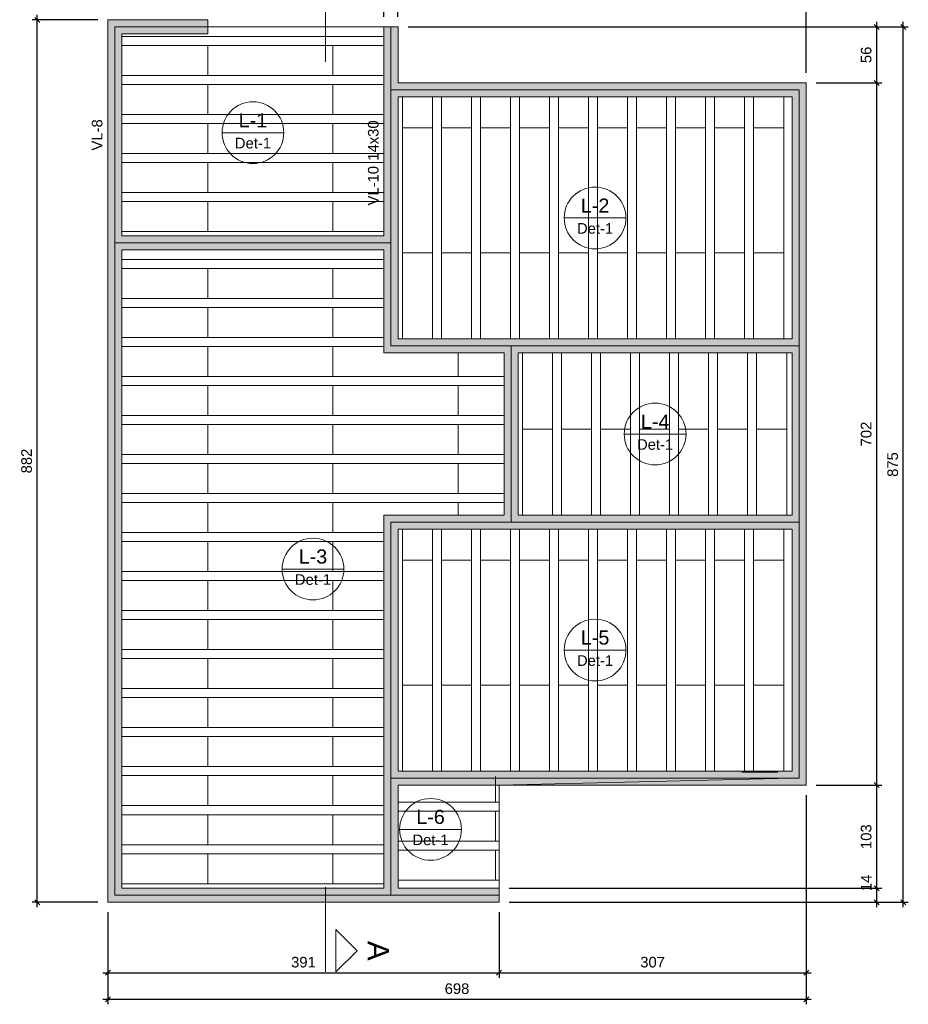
# Model space of a CAD drawing. Header units: millimetres. Extents: x 337 to 624, y -381 to -65.
# Tile 73 of 138: x 550 to 568, y -225 to -205. Entities that reach past the tile are written whole.
import ezdxf

# ---------------------------------------------------------------- set-up
doc = ezdxf.new("R2010")
doc.units = ezdxf.units.MM
doc.header["$MEASUREMENT"] = 0
doc.linetypes.add('DOT', pattern=[6.35, 0, -6.35])
doc.layers.get('0').update_dxf_attribs({"lineweight": 5})
for name, color, linetype, lineweight in [('FO-Cortes', 7, 'Continuous', 5), ('FO-Cotas', 5, 'Continuous', 5), ('FO-Eixos', 5, 'Continuous', 5), ('FO-Hachura viga', 43, 'Continuous', 5), ('FO-Hachuras das lajes', 1, 'Continuous', 20), ('FO-Textos das lajes', 102, 'Continuous', 20), ('FO-Textos das vigas', 7, 'Continuous', 5), ('FO-Vigas', 1, 'Continuous', 20)]:
    doc.layers.add(name, color=color, linetype=linetype, lineweight=lineweight)
doc.styles.add('Arial', font='arial.ttf')
doc.dimstyles.new('UM_50.000000', dxfattribs={"dimtxt": 0.18, "dimasz": 0.1, "dimexe": 0.1, "dimexo": 0.2, "dimgap": 0, "dimtad": 1, "dimtih": 1, "dimtoh": 1, "dimdec": 1, "dimlfac": 50, "dimzin": 0, "dimdsep": 46, "dimtxsty": 'Standard', "dimcen": 0.09, "dimdle": 0.1, "dimadec": 1, "dimazin": 2, "dimtfac": 1, "dimtdec": 4, "dimtofl": 0, "dimtmove": 0, "dimatfit": 3, "dimfxl": 1, "dimtolj": 1, "dimarcsym": 0})

# ---------------------------------------------------------------- blocks, each defined once
blk = doc.blocks.new('_Oblique')
at = {"color": 0, "linetype": 'ByBlock', "lineweight": -2}
blk.add_line((-0.5, -0.5), (0.5, 0.5), dxfattribs=at)
blk = doc.blocks.new('*D204')
at = {"layer": 'Defpoints', "color": 0, "transparency": 16777216}
for p in [(557.536, -203.504), (552.016, -204.916), (557.536, -205.056)]:
    blk.add_point(p, dxfattribs=at)
at = {"layer": 'FO-Cotas', "color": 0, "lineweight": -2, "transparency": 16777216}
for p, q in [((551.916, -203.504), (557.636, -203.504)), ((552.016, -204.716), (552.016, -203.404)), ((557.536, -204.856), (557.536, -203.404))]:
    blk.add_line(p, q, dxfattribs=at)
at = {"layer": 'FO-Cotas', "color": 0, "lineweight": -2, "transparency": 16777216, "xscale": 0.1, "yscale": 0.1, "zscale": 0.1, "rotation": 180}
blk.add_blockref('_Oblique', (552.016, -203.504), dxfattribs=at)
at = {"layer": 'FO-Cotas', "color": 0, "lineweight": -2, "transparency": 16777216, "xscale": 0.1, "yscale": 0.1, "zscale": 0.1}
blk.add_blockref('_Oblique', (557.536, -203.504), dxfattribs=at)
at = {"layer": 'FO-Cotas', "color": 7, "transparency": 16777216, "insert": (554.776, -203.292), "char_height": 0.2118, "attachment_point": 5, "rotation": 0.0057, "style": 'Arial'}
blk.add_mtext('\\A1;276', dxfattribs=at)
blk = doc.blocks.new('*D205')
at = {"layer": 'Defpoints', "color": 0, "transparency": 16777216}
for p in [(557.816, -203.504), (557.536, -205.056), (557.816, -205.056)]:
    blk.add_point(p, dxfattribs=at)
at = {"layer": 'FO-Cotas', "color": 0, "lineweight": -2, "transparency": 16777216}
for p, q in [((557.436, -203.504), (557.916, -203.504)), ((557.536, -204.856), (557.536, -203.404)), ((557.816, -204.856), (557.816, -203.404))]:
    blk.add_line(p, q, dxfattribs=at)
at = {"layer": 'FO-Cotas', "color": 0, "lineweight": -2, "transparency": 16777216, "xscale": 0.1, "yscale": 0.1, "zscale": 0.1, "rotation": 180}
blk.add_blockref('_Oblique', (557.536, -203.504), dxfattribs=at)
at = {"layer": 'FO-Cotas', "color": 0, "lineweight": -2, "transparency": 16777216, "xscale": 0.1, "yscale": 0.1, "zscale": 0.1}
blk.add_blockref('_Oblique', (557.816, -203.504), dxfattribs=at)
at = {"layer": 'FO-Cotas', "color": 7, "transparency": 16777216, "insert": (557.922, -203.292), "char_height": 0.2118, "attachment_point": 5, "rotation": 0.0057, "style": 'Arial'}
blk.add_mtext('\\A1;14', dxfattribs=at)
blk = doc.blocks.new('*D206')
at = {"layer": 'Defpoints', "color": 0, "transparency": 16777216}
for p in [(565.976, -203.504), (557.816, -205.056), (565.976, -206.176)]:
    blk.add_point(p, dxfattribs=at)
at = {"layer": 'FO-Cotas', "color": 0, "lineweight": -2, "transparency": 16777216}
for p, q in [((557.716, -203.504), (566.076, -203.504)), ((557.816, -204.856), (557.816, -203.404)), ((565.976, -205.976), (565.976, -203.404))]:
    blk.add_line(p, q, dxfattribs=at)
at = {"layer": 'FO-Cotas', "color": 0, "lineweight": -2, "transparency": 16777216, "xscale": 0.1, "yscale": 0.1, "zscale": 0.1, "rotation": 180}
blk.add_blockref('_Oblique', (557.816, -203.504), dxfattribs=at)
at = {"layer": 'FO-Cotas', "color": 0, "lineweight": -2, "transparency": 16777216, "xscale": 0.1, "yscale": 0.1, "zscale": 0.1}
blk.add_blockref('_Oblique', (565.976, -203.504), dxfattribs=at)
at = {"layer": 'FO-Cotas', "color": 7, "transparency": 16777216, "insert": (561.896, -203.292), "char_height": 0.2118, "attachment_point": 5, "rotation": 0.0057, "style": 'Arial'}
blk.add_mtext('\\A1;408', dxfattribs=at)
blk = doc.blocks.new('*D207')
at = {"layer": 'Defpoints', "color": 0, "transparency": 16777216}
for p in [(565.976, -202.975), (552.016, -204.916), (565.976, -206.176)]:
    blk.add_point(p, dxfattribs=at)
at = {"layer": 'FO-Cotas', "color": 0, "lineweight": -2, "transparency": 16777216}
for p, q in [((552.016, -204.716), (552.016, -202.875)), ((565.976, -205.976), (565.976, -202.875)), ((551.916, -202.975), (566.076, -202.975))]:
    blk.add_line(p, q, dxfattribs=at)
at = {"layer": 'FO-Cotas', "color": 0, "lineweight": -2, "transparency": 16777216, "xscale": 0.1, "yscale": 0.1, "zscale": 0.1, "rotation": 180}
blk.add_blockref('_Oblique', (552.016, -202.975), dxfattribs=at)
at = {"layer": 'FO-Cotas', "color": 0, "lineweight": -2, "transparency": 16777216, "xscale": 0.1, "yscale": 0.1, "zscale": 0.1}
blk.add_blockref('_Oblique', (565.976, -202.975), dxfattribs=at)
at = {"layer": 'FO-Cotas', "color": 7, "transparency": 16777216, "insert": (558.996, -202.763), "char_height": 0.2118, "attachment_point": 5, "rotation": 0.0057, "style": 'Arial'}
blk.add_mtext('\\A1;698', dxfattribs=at)
blk = doc.blocks.new('*D208')
at = {"layer": 'Defpoints', "color": 0, "transparency": 16777216}
for p in [(552.016, -222.556), (559.836, -222.556), (559.836, -223.968)]:
    blk.add_point(p, dxfattribs=at)
at = {"layer": 'FO-Cotas', "color": 0, "lineweight": -2, "transparency": 16777216}
for p, q in [((552.016, -222.756), (552.016, -224.068)), ((559.836, -222.756), (559.836, -224.068)), ((551.916, -223.968), (559.936, -223.968))]:
    blk.add_line(p, q, dxfattribs=at)
at = {"layer": 'FO-Cotas', "color": 0, "lineweight": -2, "transparency": 16777216, "xscale": 0.1, "yscale": 0.1, "zscale": 0.1, "rotation": 180}
blk.add_blockref('_Oblique', (552.016, -223.968), dxfattribs=at)
at = {"layer": 'FO-Cotas', "color": 0, "lineweight": -2, "transparency": 16777216, "xscale": 0.1, "yscale": 0.1, "zscale": 0.1}
blk.add_blockref('_Oblique', (559.836, -223.968), dxfattribs=at)
at = {"layer": 'FO-Cotas', "color": 7, "transparency": 16777216, "insert": (555.926, -223.756), "char_height": 0.2118, "attachment_point": 5, "rotation": 0.0057, "style": 'Arial'}
blk.add_mtext('\\A1;391', dxfattribs=at)
blk = doc.blocks.new('*D209')
at = {"layer": 'Defpoints', "color": 0, "transparency": 16777216}
for p in [(565.976, -220.216), (559.836, -222.556), (565.976, -223.968)]:
    blk.add_point(p, dxfattribs=at)
at = {"layer": 'FO-Cotas', "color": 0, "lineweight": -2, "transparency": 16777216}
for p, q in [((565.976, -220.416), (565.976, -224.068)), ((559.836, -222.756), (559.836, -224.068)), ((559.736, -223.968), (566.076, -223.968))]:
    blk.add_line(p, q, dxfattribs=at)
at = {"layer": 'FO-Cotas', "color": 0, "lineweight": -2, "transparency": 16777216, "xscale": 0.1, "yscale": 0.1, "zscale": 0.1, "rotation": 180}
blk.add_blockref('_Oblique', (559.836, -223.968), dxfattribs=at)
at = {"layer": 'FO-Cotas', "color": 0, "lineweight": -2, "transparency": 16777216, "xscale": 0.1, "yscale": 0.1, "zscale": 0.1}
blk.add_blockref('_Oblique', (565.976, -223.968), dxfattribs=at)
at = {"layer": 'FO-Cotas', "color": 7, "transparency": 16777216, "insert": (562.906, -223.756), "char_height": 0.2118, "attachment_point": 5, "rotation": 0.0057, "style": 'Arial'}
blk.add_mtext('\\A1;307', dxfattribs=at)
blk = doc.blocks.new('*D210')
at = {"layer": 'Defpoints', "color": 0, "transparency": 16777216}
for p in [(565.976, -220.216), (552.016, -222.556), (565.976, -224.498)]:
    blk.add_point(p, dxfattribs=at)
at = {"layer": 'FO-Cotas', "color": 0, "lineweight": -2, "transparency": 16777216}
for p, q in [((565.976, -220.416), (565.976, -224.598)), ((552.016, -222.756), (552.016, -224.598)), ((551.916, -224.498), (566.076, -224.498))]:
    blk.add_line(p, q, dxfattribs=at)
at = {"layer": 'FO-Cotas', "color": 0, "lineweight": -2, "transparency": 16777216, "xscale": 0.1, "yscale": 0.1, "zscale": 0.1, "rotation": 180}
blk.add_blockref('_Oblique', (552.016, -224.498), dxfattribs=at)
at = {"layer": 'FO-Cotas', "color": 0, "lineweight": -2, "transparency": 16777216, "xscale": 0.1, "yscale": 0.1, "zscale": 0.1}
blk.add_blockref('_Oblique', (565.976, -224.498), dxfattribs=at)
at = {"layer": 'FO-Cotas', "color": 7, "transparency": 16777216, "insert": (558.996, -224.286), "char_height": 0.2118, "attachment_point": 5, "rotation": 0.0057, "style": 'Arial'}
blk.add_mtext('\\A1;698', dxfattribs=at)
blk = doc.blocks.new('*D211')
at = {"layer": 'Defpoints', "color": 0, "transparency": 16777216}
for p in [(550.604, -204.916), (552.016, -204.916), (552.016, -222.556)]:
    blk.add_point(p, dxfattribs=at)
at = {"layer": 'FO-Cotas', "color": 0, "lineweight": -2, "transparency": 16777216}
for p, q in [((551.816, -204.916), (550.504, -204.916)), ((550.604, -222.656), (550.604, -204.816)), ((551.816, -222.556), (550.504, -222.556))]:
    blk.add_line(p, q, dxfattribs=at)
at = {"layer": 'FO-Cotas', "color": 0, "lineweight": -2, "transparency": 16777216, "xscale": 0.1, "yscale": 0.1, "zscale": 0.1}
for p, rotation in [((550.604, -204.916), 90), ((550.604, -222.556), 270)]:
    blk.add_blockref('_Oblique', p, dxfattribs=dict(at, rotation=rotation))
at = {"layer": 'FO-Cotas', "color": 7, "transparency": 16777216, "insert": (550.392, -213.736), "char_height": 0.2118, "attachment_point": 5, "rotation": 90, "style": 'Arial'}
blk.add_mtext('\\A1;882', dxfattribs=at)
blk = doc.blocks.new('*D212')
at = {"layer": 'Defpoints', "color": 0, "transparency": 16777216}
for p in [(559.836, -222.276), (567.388, -222.276), (559.836, -222.556)]:
    blk.add_point(p, dxfattribs=at)
at = {"layer": 'FO-Cotas', "color": 0, "lineweight": -2, "transparency": 16777216}
for p, q in [((567.388, -222.656), (567.388, -222.176)), ((560.036, -222.276), (567.488, -222.276)), ((560.036, -222.556), (567.488, -222.556))]:
    blk.add_line(p, q, dxfattribs=at)
at = {"layer": 'FO-Cotas', "color": 0, "lineweight": -2, "transparency": 16777216, "xscale": 0.1, "yscale": 0.1, "zscale": 0.1}
for p, rotation in [((567.388, -222.276), 90), ((567.388, -222.556), 270)]:
    blk.add_blockref('_Oblique', p, dxfattribs=dict(at, rotation=rotation))
at = {"layer": 'FO-Cotas', "color": 7, "transparency": 16777216, "insert": (567.176, -222.17), "char_height": 0.2118, "attachment_point": 5, "rotation": 90, "style": 'Arial'}
blk.add_mtext('\\A1;14', dxfattribs=at)
blk = doc.blocks.new('*D213')
at = {"layer": 'Defpoints', "color": 0, "transparency": 16777216}
for p in [(565.976, -220.216), (567.388, -220.216), (559.836, -222.276)]:
    blk.add_point(p, dxfattribs=at)
at = {"layer": 'FO-Cotas', "color": 0, "lineweight": -2, "transparency": 16777216}
for p, q in [((566.176, -220.216), (567.488, -220.216)), ((567.388, -222.376), (567.388, -220.116)), ((560.036, -222.276), (567.488, -222.276))]:
    blk.add_line(p, q, dxfattribs=at)
at = {"layer": 'FO-Cotas', "color": 0, "lineweight": -2, "transparency": 16777216, "xscale": 0.1, "yscale": 0.1, "zscale": 0.1}
for p, rotation in [((567.388, -220.216), 90), ((567.388, -222.276), 270)]:
    blk.add_blockref('_Oblique', p, dxfattribs=dict(at, rotation=rotation))
at = {"layer": 'FO-Cotas', "color": 7, "transparency": 16777216, "insert": (567.176, -221.246), "char_height": 0.2118, "attachment_point": 5, "rotation": 90, "style": 'Arial'}
blk.add_mtext('\\A1;103', dxfattribs=at)
blk = doc.blocks.new('*D214')
at = {"layer": 'Defpoints', "color": 0, "transparency": 16777216}
for p in [(565.976, -206.176), (567.388, -206.176), (565.976, -220.216)]:
    blk.add_point(p, dxfattribs=at)
at = {"layer": 'FO-Cotas', "color": 0, "lineweight": -2, "transparency": 16777216}
for p, q in [((567.388, -220.316), (567.388, -206.076)), ((566.176, -206.176), (567.488, -206.176)), ((566.176, -220.216), (567.488, -220.216))]:
    blk.add_line(p, q, dxfattribs=at)
at = {"layer": 'FO-Cotas', "color": 0, "lineweight": -2, "transparency": 16777216, "xscale": 0.1, "yscale": 0.1, "zscale": 0.1}
for p, rotation in [((567.388, -206.176), 90), ((567.388, -220.216), 270)]:
    blk.add_blockref('_Oblique', p, dxfattribs=dict(at, rotation=rotation))
at = {"layer": 'FO-Cotas', "color": 7, "transparency": 16777216, "insert": (567.176, -213.196), "char_height": 0.2118, "attachment_point": 5, "rotation": 90, "style": 'Arial'}
blk.add_mtext('\\A1;702', dxfattribs=at)
blk = doc.blocks.new('*D215')
at = {"layer": 'Defpoints', "color": 0, "transparency": 16777216}
for p in [(557.816, -205.056), (567.388, -205.056), (565.976, -206.176)]:
    blk.add_point(p, dxfattribs=at)
at = {"layer": 'FO-Cotas', "color": 0, "lineweight": -2, "transparency": 16777216}
for p, q in [((558.016, -205.056), (567.488, -205.056)), ((567.388, -206.276), (567.388, -204.956)), ((566.176, -206.176), (567.488, -206.176))]:
    blk.add_line(p, q, dxfattribs=at)
at = {"layer": 'FO-Cotas', "color": 0, "lineweight": -2, "transparency": 16777216, "xscale": 0.1, "yscale": 0.1, "zscale": 0.1}
for p, rotation in [((567.388, -205.056), 90), ((567.388, -206.176), 270)]:
    blk.add_blockref('_Oblique', p, dxfattribs=dict(at, rotation=rotation))
at = {"layer": 'FO-Cotas', "color": 7, "transparency": 16777216, "insert": (567.176, -205.616), "char_height": 0.2118, "attachment_point": 5, "rotation": 90, "style": 'Arial'}
blk.add_mtext('\\A1;56', dxfattribs=at)
blk = doc.blocks.new('*D216')
at = {"layer": 'Defpoints', "color": 0, "transparency": 16777216}
for p in [(557.816, -205.056), (567.918, -205.056), (559.836, -222.556)]:
    blk.add_point(p, dxfattribs=at)
at = {"layer": 'FO-Cotas', "color": 0, "lineweight": -2, "transparency": 16777216}
for p, q in [((558.016, -205.056), (568.018, -205.056)), ((567.918, -222.656), (567.918, -204.956)), ((560.036, -222.556), (568.018, -222.556))]:
    blk.add_line(p, q, dxfattribs=at)
at = {"layer": 'FO-Cotas', "color": 0, "lineweight": -2, "transparency": 16777216, "xscale": 0.1, "yscale": 0.1, "zscale": 0.1}
for p, rotation in [((567.918, -205.056), 90), ((567.918, -222.556), 270)]:
    blk.add_blockref('_Oblique', p, dxfattribs=dict(at, rotation=rotation))
at = {"layer": 'FO-Cotas', "color": 7, "transparency": 16777216, "insert": (567.706, -213.806), "char_height": 0.2118, "attachment_point": 5, "rotation": 90, "style": 'Arial'}
blk.add_mtext('\\A1;875', dxfattribs=at)

msp = doc.modelspace()

# ---------------------------------------------------------------- hatches: boundary and pattern name
at = {"layer": 'FO-Hachura viga', "linetype": 'Continuous'}
for points in [[(552.2961, -209.2359), (552.2961, -209.2359), (552.2961, -205.1961), (552.0161, -204.9161), (552.0161, -209.3759), (552.1561, -209.3759), (552.2961, -209.2359)], [(554.0161, -204.9161), (554.0161, -204.9161), (552.0161, -204.9161), (552.2961, -205.1961), (554.0161, -205.1961), (554.0161, -204.9161)], [(557.8161, -206.1759), (557.8161, -206.1759), (557.8161, -205.0561), (557.5361, -205.0561), (557.5361, -206.3159), (557.6761, -206.3159), (557.8161, -206.1759)], [(565.9761, -206.1761), (565.9761, -206.1761), (557.8161, -206.1761), (557.6761, -206.3161), (557.8161, -206.4559), (565.6961, -206.4559), (565.9761, -206.1761)], [(565.9761, -206.1759), (565.9761, -206.1759), (565.6961, -206.4559), (565.6961, -211.2959), (565.8361, -211.4359), (565.9761, -211.4359), (565.9761, -206.1759)], [(557.8161, -206.4561), (557.8161, -206.4561), (557.6761, -206.3161), (557.5361, -206.3161), (557.5361, -209.2359), (557.6761, -209.3759), (557.8161, -209.3759), (557.8161, -206.4561)], [(557.6761, -209.3761), (557.6761, -209.3761), (557.5361, -209.2361), (552.2961, -209.2361), (552.1561, -209.3761), (552.2961, -209.5159), (557.5361, -209.5159), (557.6761, -209.3761)], [(552.2961, -209.5159), (552.2961, -209.5159), (552.1561, -209.3759), (552.0161, -209.3759), (552.0161, -214.8359), (552.2961, -214.8359), (552.2961, -209.5159)], [(557.8161, -211.2957), (557.8161, -211.2957), (557.8161, -209.3761), (557.6761, -209.3761), (557.5361, -209.5161), (557.5361, -211.5759), (557.8161, -211.2957)], [(560.0761, -211.4361), (560.0761, -211.4361), (560.0761, -211.2959), (557.8161, -211.2959), (557.5361, -211.5759), (559.9361, -211.5759), (560.0761, -211.4361)], [(565.8361, -211.4361), (565.8361, -211.4361), (565.6961, -211.2961), (560.0763, -211.2961), (560.0763, -211.4361), (560.2163, -211.5759), (565.6961, -211.5759), (565.8361, -211.4361)], [(560.2161, -214.8159), (560.2161, -214.8159), (560.2161, -211.5761), (560.0761, -211.4359), (559.9363, -211.5761), (559.9363, -214.8159), (560.0761, -214.9559), (560.2161, -214.8159)], [(565.9761, -211.4359), (565.9761, -211.4359), (565.8361, -211.4359), (565.6961, -211.5761), (565.6961, -214.8159), (565.8361, -214.9559), (565.9761, -214.9559), (565.9761, -211.4359)], [(552.2959, -222.2761), (552.2959, -222.2761), (552.2959, -214.8359), (552.0161, -214.8359), (552.0161, -222.5561), (552.2959, -222.2761)], [(557.8161, -219.9361), (557.8161, -219.9361), (557.8161, -215.0959), (557.5361, -214.8159), (557.5361, -220.0761), (557.6761, -220.0761), (557.8161, -219.9361)], [(560.0761, -214.9561), (560.0761, -214.9561), (559.9361, -214.8161), (557.5361, -214.8161), (557.8163, -215.0959), (560.0761, -215.0959), (560.0761, -214.9561)], [(565.8361, -214.9561), (565.8361, -214.9561), (565.6961, -214.8161), (560.2163, -214.8161), (560.0763, -214.9561), (560.0763, -215.0959), (565.6961, -215.0959), (565.8361, -214.9561)], [(565.9761, -214.9559), (565.9761, -214.9559), (565.8361, -214.9559), (565.6961, -215.0959), (565.6961, -219.9361), (565.9761, -220.2161), (565.9761, -214.9559)], [(557.8161, -222.2761), (557.8161, -222.2761), (557.8161, -220.2161), (557.6761, -220.0761), (557.5361, -220.0761), (557.5361, -222.2761), (557.6761, -222.4161), (557.8161, -222.2761)], [(565.6961, -219.9361), (565.6961, -219.9361), (557.8163, -219.9361), (557.6761, -220.0761), (557.8161, -220.2161), (565.9761, -220.2161), (565.6961, -219.9361)], [(557.6761, -222.4161), (557.6761, -222.4161), (557.5361, -222.2761), (552.2961, -222.2761), (552.0161, -222.5561), (557.6761, -222.5561), (557.6761, -222.4161)], [(559.8361, -222.2761), (559.8361, -222.2761), (557.8161, -222.2761), (557.6761, -222.4161), (557.6761, -222.5561), (559.8361, -222.5561), (559.8361, -222.2761)]]:
    msp.add_hatch(color=256, dxfattribs=at).paths.add_polyline_path(points)

# ---------------------------------------------------------------- linework, layer by layer
at = {"layer": 'FO-Cortes', "ltscale": 0.2}
for p, q in [((556.3642, -204.0612), (556.3642, -205.7556)), ((556.3642, -222.2563), (556.3642, -223.9507))]:
    msp.add_line(p, q, dxfattribs=at)
at = {"layer": 'FO-Cortes', "linetype": 'Continuous'}
msp.add_lwpolyline([(556.576, -223.9507), (556.576, -223.1035), (556.9996, -223.5271), (556.576, -223.9507)], close=True, dxfattribs=at)
at = {"layer": 'FO-Eixos'}
for p, q in [((552.1561, -209.3759), (552.1561, -205.0561)), ((552.1561, -205.0561), (554.0161, -205.0561)), ((557.6761, -206.3159), (557.6761, -205.0561)), ((557.6761, -206.3159), (565.8361, -206.3159)), ((557.6761, -209.3759), (557.6761, -206.3159)), ((565.8361, -211.4359), (565.8361, -206.3159)), ((552.1561, -214.8359), (552.1561, -209.3759)), ((552.1561, -209.3759), (557.6761, -209.3759)), ((557.6761, -211.4359), (557.6761, -209.3759)), ((557.6761, -211.4359), (560.0763, -211.4359)), ((560.0763, -211.4359), (565.8361, -211.4359)), ((560.0763, -214.9559), (560.0763, -211.4359)), ((565.8361, -214.9559), (565.8361, -211.4359)), ((552.1561, -222.4161), (552.1561, -214.8359)), ((557.6761, -220.0761), (557.6761, -214.9559)), ((557.6761, -214.9559), (560.0763, -214.9559)), ((560.0763, -214.9559), (565.8361, -214.9559)), ((565.8361, -220.0761), (565.8361, -214.9559)), ((557.6761, -220.0761), (565.8361, -220.0761)), ((557.6761, -222.4161), (557.6761, -220.0761)), ((552.1561, -222.4161), (557.6761, -222.4161)), ((557.6761, -222.4161), (559.8363, -222.4161))]:
    msp.add_line(p, q, dxfattribs=at)
for points in [[(552.2961, -206.0261), (554.0161, -206.0261), (554.0161, -205.4261), (552.2961, -205.4261)], [(557.5361, -205.4261), (556.5161, -205.4261), (556.5161, -206.0261), (557.5361, -206.0261)], [(552.2961, -206.8061), (554.0161, -206.8061), (554.0161, -206.2061), (552.2961, -206.2061)], [(557.5361, -206.2061), (556.5161, -206.2061), (556.5161, -206.8061), (557.5361, -206.8061)], [(557.9061, -206.4561), (557.9061, -207.0761), (558.5061, -207.0761), (558.5061, -206.4561)], [(558.6861, -206.4561), (558.6861, -207.0761), (559.2861, -207.0761), (559.2861, -206.4561)], [(559.4661, -206.4561), (559.4661, -207.0761), (560.0661, -207.0761), (560.0661, -206.4561)], [(560.2461, -206.4561), (560.2461, -207.0761), (560.8461, -207.0761), (560.8461, -206.4561)], [(561.0261, -206.4561), (561.0261, -207.0761), (561.6261, -207.0761), (561.6261, -206.4561)], [(561.8061, -206.4561), (561.8061, -207.0761), (562.4061, -207.0761), (562.4061, -206.4561)], [(562.5861, -206.4561), (562.5861, -207.0761), (563.1861, -207.0761), (563.1861, -206.4561)], [(563.3661, -206.4561), (563.3661, -207.0761), (563.9661, -207.0761), (563.9661, -206.4561)], [(564.1461, -206.4561), (564.1461, -207.0761), (564.7461, -207.0761), (564.7461, -206.4561)], [(564.9261, -206.4561), (564.9261, -207.0761), (565.5261, -207.0761), (565.5261, -206.4561)], [(552.2961, -207.5861), (554.0161, -207.5861), (554.0161, -206.9861), (552.2961, -206.9861)], [(557.5361, -206.9861), (556.5161, -206.9861), (556.5161, -207.5861), (557.5361, -207.5861)], [(552.2961, -208.3661), (554.0161, -208.3661), (554.0161, -207.7661), (552.2961, -207.7661)], [(557.5361, -207.7661), (556.5161, -207.7661), (556.5161, -208.3661), (557.5361, -208.3661)], [(552.2961, -209.1461), (554.0161, -209.1461), (554.0161, -208.5461), (552.2961, -208.5461)], [(557.5361, -208.5461), (556.5161, -208.5461), (556.5161, -209.1461), (557.5361, -209.1461)], [(558.5061, -211.2961), (558.5061, -209.5761), (557.9061, -209.5761), (557.9061, -211.2961)], [(559.2861, -211.2961), (559.2861, -209.5761), (558.6861, -209.5761), (558.6861, -211.2961)], [(560.0661, -211.2961), (560.0661, -209.5761), (559.4661, -209.5761), (559.4661, -211.2961)], [(560.8461, -211.2961), (560.8461, -209.5761), (560.2461, -209.5761), (560.2461, -211.2961)], [(561.6261, -211.2961), (561.6261, -209.5761), (561.0261, -209.5761), (561.0261, -211.2961)], [(562.4061, -211.2961), (562.4061, -209.5761), (561.8061, -209.5761), (561.8061, -211.2961)], [(563.1861, -211.2961), (563.1861, -209.5761), (562.5861, -209.5761), (562.5861, -211.2961)], [(563.9661, -211.2961), (563.9661, -209.5761), (563.3661, -209.5761), (563.3661, -211.2961)], [(564.7461, -211.2961), (564.7461, -209.5761), (564.1461, -209.5761), (564.1461, -211.2961)], [(565.5261, -211.2961), (565.5261, -209.5761), (564.9261, -209.5761), (564.9261, -211.2961)], [(552.2961, -210.4861), (554.0161, -210.4861), (554.0161, -209.8861), (552.2961, -209.8861)], [(557.5361, -209.8861), (556.5161, -209.8861), (556.5161, -210.4861), (557.5361, -210.4861)], [(552.2961, -211.2661), (554.0161, -211.2661), (554.0161, -210.6661), (552.2961, -210.6661)], [(557.5361, -210.6661), (556.5161, -210.6661), (556.5161, -211.2661), (557.5361, -211.2661)], [(552.2961, -212.0461), (554.0161, -212.0461), (554.0161, -211.4461), (552.2961, -211.4461)], [(557.5361, -211.4461), (556.5161, -211.4461), (556.5161, -212.0461), (559.0161, -212.0461), (559.0161, -211.5761)], [(559.0161, -211.5761), (559.0161, -212.0461), (559.9361, -212.0461)], [(560.3061, -211.5761), (560.3061, -213.0961), (560.9061, -213.0961), (560.9061, -211.5761)], [(561.0861, -211.5761), (561.0861, -213.0961), (561.6861, -213.0961), (561.6861, -211.5761)], [(561.8661, -211.5761), (561.8661, -213.0961), (562.4661, -213.0961), (562.4661, -211.5761)], [(562.6461, -211.5761), (562.6461, -213.0961), (563.2461, -213.0961), (563.2461, -211.5761)], [(563.4261, -211.5761), (563.4261, -213.0961), (564.0261, -213.0961), (564.0261, -211.5761)], [(564.2061, -211.5761), (564.2061, -213.0961), (564.8061, -213.0961), (564.8061, -211.5761)], [(564.9861, -211.5761), (564.9861, -213.0961), (565.5861, -213.0961), (565.5861, -211.5761)], [(552.2961, -212.8261), (554.0161, -212.8261), (554.0161, -212.2261), (552.2961, -212.2261)], [(559.9361, -212.2261), (559.0161, -212.2261), (559.0161, -212.8261), (559.9361, -212.8261)], [(552.2961, -213.6061), (554.0161, -213.6061), (554.0161, -213.0061), (552.2961, -213.0061)], [(559.9361, -213.0061), (559.0161, -213.0061), (559.0161, -213.6061), (559.9361, -213.6061)], [(560.9061, -214.8161), (560.9061, -213.0961), (560.3061, -213.0961), (560.3061, -214.8161)], [(561.6861, -214.8161), (561.6861, -213.0961), (561.0861, -213.0961), (561.0861, -214.8161)], [(562.4661, -214.8161), (562.4661, -213.0961), (561.8661, -213.0961), (561.8661, -214.8161)], [(563.2461, -214.8161), (563.2461, -213.0961), (562.6461, -213.0961), (562.6461, -214.8161)], [(564.0261, -214.8161), (564.0261, -213.0961), (563.4261, -213.0961), (563.4261, -214.8161)], [(564.8061, -214.8161), (564.8061, -213.0961), (564.2061, -213.0961), (564.2061, -214.8161)], [(565.5861, -214.8161), (565.5861, -213.0961), (564.9861, -213.0961), (564.9861, -214.8161)], [(552.2961, -214.3861), (554.0161, -214.3861), (554.0161, -213.7861), (552.2961, -213.7861)], [(559.9361, -213.7861), (559.0161, -213.7861), (559.0161, -214.3861), (559.9361, -214.3861)], [(552.2961, -215.1661), (554.0161, -215.1661), (554.0161, -214.5661), (552.2961, -214.5661)], [(559.0161, -214.8161), (559.0161, -214.5661), (556.5161, -214.5661), (556.5161, -215.1661), (557.5361, -215.1661)], [(557.9061, -215.0961), (557.9061, -215.7161), (558.5061, -215.7161), (558.5061, -215.0961)], [(558.6861, -215.0961), (558.6861, -215.7161), (559.2861, -215.7161), (559.2861, -215.0961)], [(559.4661, -215.0961), (559.4661, -215.7161), (560.0661, -215.7161), (560.0661, -215.0961)], [(560.2461, -215.0961), (560.2461, -215.7161), (560.8461, -215.7161), (560.8461, -215.0961)], [(561.0261, -215.0961), (561.0261, -215.7161), (561.6261, -215.7161), (561.6261, -215.0961)], [(561.8061, -215.0961), (561.8061, -215.7161), (562.4061, -215.7161), (562.4061, -215.0961)], [(562.5861, -215.0961), (562.5861, -215.7161), (563.1861, -215.7161), (563.1861, -215.0961)], [(563.3661, -215.0961), (563.3661, -215.7161), (563.9661, -215.7161), (563.9661, -215.0961)], [(564.1461, -215.0961), (564.1461, -215.7161), (564.7461, -215.7161), (564.7461, -215.0961)], [(564.9261, -215.0961), (564.9261, -215.7161), (565.5261, -215.7161), (565.5261, -215.0961)], [(552.2961, -215.9461), (554.0161, -215.9461), (554.0161, -215.3461), (552.2961, -215.3461)], [(557.5361, -215.3461), (556.5161, -215.3461), (556.5161, -215.9461), (557.5361, -215.9461)], [(552.2961, -216.7261), (554.0161, -216.7261), (554.0161, -216.1261), (552.2961, -216.1261)], [(557.5361, -216.1261), (556.5161, -216.1261), (556.5161, -216.7261), (557.5361, -216.7261)], [(552.2961, -217.5061), (554.0161, -217.5061), (554.0161, -216.9061), (552.2961, -216.9061)], [(557.5361, -216.9061), (556.5161, -216.9061), (556.5161, -217.5061), (557.5361, -217.5061)], [(552.2961, -218.2861), (554.0161, -218.2861), (554.0161, -217.6861), (552.2961, -217.6861)], [(557.5361, -217.6861), (556.5161, -217.6861), (556.5161, -218.2861), (557.5361, -218.2861)], [(558.5061, -219.9361), (558.5061, -218.2161), (557.9061, -218.2161), (557.9061, -219.9361)], [(559.2861, -219.9361), (559.2861, -218.2161), (558.6861, -218.2161), (558.6861, -219.9361)], [(560.0661, -219.9361), (560.0661, -218.2161), (559.4661, -218.2161), (559.4661, -219.9361)], [(560.8461, -219.9361), (560.8461, -218.2161), (560.2461, -218.2161), (560.2461, -219.9361)], [(561.6261, -219.9361), (561.6261, -218.2161), (561.0261, -218.2161), (561.0261, -219.9361)], [(562.4061, -219.9361), (562.4061, -218.2161), (561.8061, -218.2161), (561.8061, -219.9361)], [(563.1861, -219.9361), (563.1861, -218.2161), (562.5861, -218.2161), (562.5861, -219.9361)], [(563.9661, -219.9361), (563.9661, -218.2161), (563.3661, -218.2161), (563.3661, -219.9361)], [(564.7461, -219.9361), (564.7461, -218.2161), (564.1461, -218.2161), (564.1461, -219.9361)], [(565.5261, -219.9361), (565.5261, -218.2161), (564.9261, -218.2161), (564.9261, -219.9361)], [(552.2961, -219.0661), (554.0161, -219.0661), (554.0161, -218.4661), (552.2961, -218.4661)], [(557.5361, -218.4661), (556.5161, -218.4661), (556.5161, -219.0661), (557.5361, -219.0661)], [(552.2961, -219.8461), (554.0161, -219.8461), (554.0161, -219.2461), (552.2961, -219.2461)], [(557.5361, -219.2461), (556.5161, -219.2461), (556.5161, -219.8461), (557.5361, -219.8461)], [(552.2961, -220.6261), (554.0161, -220.6261), (554.0161, -220.0261), (552.2961, -220.0261)], [(557.5361, -220.0261), (556.5161, -220.0261), (556.5161, -220.6261), (557.5361, -220.6261)], [(557.8161, -220.5561), (559.7651, -220.5561), (559.7651, -220.0421)], [(552.2961, -221.4061), (554.0161, -221.4061), (554.0161, -220.8061), (552.2961, -220.8061)], [(557.5361, -220.8061), (556.5161, -220.8061), (556.5161, -221.4061), (557.5361, -221.4061)], [(557.8161, -221.3361), (559.7651, -221.3361), (559.7651, -220.7361), (557.8161, -220.7361)], [(552.2961, -222.1861), (554.0161, -222.1861), (554.0161, -221.5861), (552.2961, -221.5861)], [(557.5361, -221.5861), (556.5161, -221.5861), (556.5161, -222.1861), (557.5361, -222.1861)], [(557.8161, -222.1161), (559.7651, -222.1161), (559.7651, -221.5161), (557.8161, -221.5161)]]:
    msp.add_lwpolyline(points, dxfattribs=at)
for points in [[(554.0161, -206.0261), (556.5161, -206.0261), (556.5161, -205.4261), (554.0161, -205.4261), (554.0161, -206.0261)], [(554.0161, -206.8061), (556.5161, -206.8061), (556.5161, -206.2061), (554.0161, -206.2061), (554.0161, -206.8061)], [(554.0161, -207.5861), (556.5161, -207.5861), (556.5161, -206.9861), (554.0161, -206.9861), (554.0161, -207.5861)], [(558.5061, -209.5761), (558.5061, -207.0761), (557.9061, -207.0761), (557.9061, -209.5761), (558.5061, -209.5761)], [(559.2861, -209.5761), (559.2861, -207.0761), (558.6861, -207.0761), (558.6861, -209.5761), (559.2861, -209.5761)], [(560.0661, -209.5761), (560.0661, -207.0761), (559.4661, -207.0761), (559.4661, -209.5761), (560.0661, -209.5761)], [(560.8461, -209.5761), (560.8461, -207.0761), (560.2461, -207.0761), (560.2461, -209.5761), (560.8461, -209.5761)], [(561.6261, -209.5761), (561.6261, -207.0761), (561.0261, -207.0761), (561.0261, -209.5761), (561.6261, -209.5761)], [(562.4061, -209.5761), (562.4061, -207.0761), (561.8061, -207.0761), (561.8061, -209.5761), (562.4061, -209.5761)], [(563.1861, -209.5761), (563.1861, -207.0761), (562.5861, -207.0761), (562.5861, -209.5761), (563.1861, -209.5761)], [(563.9661, -209.5761), (563.9661, -207.0761), (563.3661, -207.0761), (563.3661, -209.5761), (563.9661, -209.5761)], [(564.7461, -209.5761), (564.7461, -207.0761), (564.1461, -207.0761), (564.1461, -209.5761), (564.7461, -209.5761)], [(565.5261, -209.5761), (565.5261, -207.0761), (564.9261, -207.0761), (564.9261, -209.5761), (565.5261, -209.5761)], [(554.0161, -208.3661), (556.5161, -208.3661), (556.5161, -207.7661), (554.0161, -207.7661), (554.0161, -208.3661)], [(554.0161, -209.1461), (556.5161, -209.1461), (556.5161, -208.5461), (554.0161, -208.5461), (554.0161, -209.1461)], [(554.0161, -210.4861), (556.5161, -210.4861), (556.5161, -209.8861), (554.0161, -209.8861), (554.0161, -210.4861)], [(554.0161, -211.2661), (556.5161, -211.2661), (556.5161, -210.6661), (554.0161, -210.6661), (554.0161, -211.2661)], [(554.0161, -212.0461), (556.5161, -212.0461), (556.5161, -211.4461), (554.0161, -211.4461), (554.0161, -212.0461)], [(554.0161, -212.8261), (556.5161, -212.8261), (556.5161, -212.2261), (554.0161, -212.2261), (554.0161, -212.8261)], [(556.5161, -212.8261), (559.0161, -212.8261), (559.0161, -212.2261), (556.5161, -212.2261), (556.5161, -212.8261)], [(554.0161, -213.6061), (556.5161, -213.6061), (556.5161, -213.0061), (554.0161, -213.0061), (554.0161, -213.6061)], [(556.5161, -213.6061), (559.0161, -213.6061), (559.0161, -213.0061), (556.5161, -213.0061), (556.5161, -213.6061)], [(554.0161, -214.3861), (556.5161, -214.3861), (556.5161, -213.7861), (554.0161, -213.7861), (554.0161, -214.3861)], [(556.5161, -214.3861), (559.0161, -214.3861), (559.0161, -213.7861), (556.5161, -213.7861), (556.5161, -214.3861)], [(554.0161, -215.1661), (556.5161, -215.1661), (556.5161, -214.5661), (554.0161, -214.5661), (554.0161, -215.1661)], [(554.0161, -215.9461), (556.5161, -215.9461), (556.5161, -215.3461), (554.0161, -215.3461), (554.0161, -215.9461)], [(558.5061, -218.2161), (558.5061, -215.7161), (557.9061, -215.7161), (557.9061, -218.2161), (558.5061, -218.2161)], [(559.2861, -218.2161), (559.2861, -215.7161), (558.6861, -215.7161), (558.6861, -218.2161), (559.2861, -218.2161)], [(560.0661, -218.2161), (560.0661, -215.7161), (559.4661, -215.7161), (559.4661, -218.2161), (560.0661, -218.2161)], [(560.8461, -218.2161), (560.8461, -215.7161), (560.2461, -215.7161), (560.2461, -218.2161), (560.8461, -218.2161)], [(561.6261, -218.2161), (561.6261, -215.7161), (561.0261, -215.7161), (561.0261, -218.2161), (561.6261, -218.2161)], [(562.4061, -218.2161), (562.4061, -215.7161), (561.8061, -215.7161), (561.8061, -218.2161), (562.4061, -218.2161)], [(563.1861, -218.2161), (563.1861, -215.7161), (562.5861, -215.7161), (562.5861, -218.2161), (563.1861, -218.2161)], [(563.9661, -218.2161), (563.9661, -215.7161), (563.3661, -215.7161), (563.3661, -218.2161), (563.9661, -218.2161)], [(564.7461, -218.2161), (564.7461, -215.7161), (564.1461, -215.7161), (564.1461, -218.2161), (564.7461, -218.2161)], [(565.5261, -218.2161), (565.5261, -215.7161), (564.9261, -215.7161), (564.9261, -218.2161), (565.5261, -218.2161)], [(554.0161, -216.7261), (556.5161, -216.7261), (556.5161, -216.1261), (554.0161, -216.1261), (554.0161, -216.7261)], [(554.0161, -217.5061), (556.5161, -217.5061), (556.5161, -216.9061), (554.0161, -216.9061), (554.0161, -217.5061)], [(554.0161, -218.2861), (556.5161, -218.2861), (556.5161, -217.6861), (554.0161, -217.6861), (554.0161, -218.2861)], [(554.0161, -219.0661), (556.5161, -219.0661), (556.5161, -218.4661), (554.0161, -218.4661), (554.0161, -219.0661)], [(554.0161, -219.8461), (556.5161, -219.8461), (556.5161, -219.2461), (554.0161, -219.2461), (554.0161, -219.8461)], [(554.0161, -220.6261), (556.5161, -220.6261), (556.5161, -220.0261), (554.0161, -220.0261), (554.0161, -220.6261)], [(554.0161, -221.4061), (556.5161, -221.4061), (556.5161, -220.8061), (554.0161, -220.8061), (554.0161, -221.4061)], [(554.0161, -222.1861), (556.5161, -222.1861), (556.5161, -221.5861), (554.0161, -221.5861), (554.0161, -222.1861)]]:
    msp.add_lwpolyline(points, close=True, dxfattribs=at)
at = {"layer": 'FO-Hachuras das lajes'}
for p, q in [((552.2961, -205.2461), (554.0161, -205.2461)), ((554.0161, -205.2461), (557.5361, -205.2461)), ((552.2961, -205.4261), (554.0161, -205.4261)), ((554.0161, -205.4261), (557.5361, -205.4261)), ((552.2961, -206.0261), (554.0161, -206.0261)), ((554.0161, -206.0261), (557.5361, -206.0261)), ((552.2961, -206.2061), (554.0161, -206.2061)), ((554.0161, -206.2061), (557.5361, -206.2061)), ((557.9061, -211.2961), (557.9061, -206.4561)), ((558.5061, -211.2961), (558.5061, -206.4561)), ((558.6861, -211.2961), (558.6861, -206.4561)), ((559.2861, -211.2961), (559.2861, -206.4561)), ((559.4661, -211.2961), (559.4661, -206.4561)), ((560.0661, -211.2961), (560.0661, -206.4561)), ((560.2461, -211.2961), (560.2461, -206.4561)), ((560.8461, -211.2961), (560.8461, -206.4561)), ((561.0261, -211.2961), (561.0261, -206.4561)), ((561.6261, -211.2961), (561.6261, -206.4561)), ((561.8061, -211.2961), (561.8061, -206.4561)), ((562.4061, -211.2961), (562.4061, -206.4561)), ((562.5861, -211.2961), (562.5861, -206.4561)), ((563.1861, -211.2961), (563.1861, -206.4561)), ((563.3661, -211.2961), (563.3661, -206.4561)), ((563.9661, -211.2961), (563.9661, -206.4561)), ((564.1461, -211.2961), (564.1461, -206.4561)), ((564.7461, -211.2961), (564.7461, -206.4561)), ((564.9261, -211.2961), (564.9261, -206.4561)), ((565.5261, -211.2961), (565.5261, -206.4561)), ((552.2961, -206.8061), (554.0161, -206.8061)), ((554.0161, -206.8061), (557.5361, -206.8061)), ((552.2961, -206.9861), (554.0161, -206.9861)), ((554.0161, -206.9861), (557.5361, -206.9861)), ((552.2961, -207.5861), (554.0161, -207.5861)), ((554.0161, -207.5861), (557.5361, -207.5861)), ((552.2961, -207.7661), (554.0161, -207.7661)), ((554.0161, -207.7661), (557.5361, -207.7661)), ((552.2961, -208.3661), (554.0161, -208.3661)), ((554.0161, -208.3661), (557.5361, -208.3661)), ((552.2961, -208.5461), (554.0161, -208.5461)), ((554.0161, -208.5461), (557.5361, -208.5461)), ((552.2961, -209.1461), (554.0161, -209.1461)), ((554.0161, -209.1461), (557.5361, -209.1461)), ((552.2961, -209.7061), (557.5361, -209.7061)), ((552.2961, -209.8861), (557.5361, -209.8861)), ((552.2961, -210.4861), (557.5361, -210.4861)), ((552.2961, -210.6661), (557.5361, -210.6661)), ((552.2961, -211.2661), (557.5361, -211.2661)), ((552.2961, -211.4461), (557.5361, -211.4461)), ((560.3061, -214.8161), (560.3061, -211.5761)), ((560.9061, -214.8161), (560.9061, -211.5761)), ((561.0861, -214.8161), (561.0861, -211.5761)), ((561.6861, -214.8161), (561.6861, -211.5761)), ((561.8661, -214.8161), (561.8661, -211.5761)), ((562.4661, -214.8161), (562.4661, -211.5761)), ((562.6461, -214.8161), (562.6461, -211.5761)), ((563.2461, -214.8161), (563.2461, -211.5761)), ((563.4261, -214.8161), (563.4261, -211.5761)), ((564.0261, -214.8161), (564.0261, -211.5761)), ((564.2061, -214.8161), (564.2061, -211.5761)), ((564.8061, -214.8161), (564.8061, -211.5761)), ((564.9861, -214.8161), (564.9861, -211.5761)), ((565.5861, -214.8161), (565.5861, -211.5761)), ((552.2961, -212.0461), (557.5361, -212.0461)), ((557.5361, -212.0461), (559.9361, -212.0461)), ((552.2961, -212.2261), (557.5361, -212.2261)), ((557.5361, -212.2261), (559.9361, -212.2261)), ((552.2961, -212.8261), (557.5361, -212.8261)), ((557.5361, -212.8261), (559.9361, -212.8261)), ((552.2961, -213.0061), (557.5361, -213.0061)), ((557.5361, -213.0061), (559.9361, -213.0061)), ((552.2961, -213.6061), (557.5361, -213.6061)), ((557.5361, -213.6061), (559.9361, -213.6061)), ((552.2961, -213.7861), (557.5361, -213.7861)), ((557.5361, -213.7861), (559.9361, -213.7861)), ((552.2961, -214.3861), (557.5361, -214.3861)), ((552.2961, -214.5661), (557.5361, -214.5661)), ((557.5361, -214.3861), (559.9361, -214.3861)), ((557.5361, -214.5661), (559.9361, -214.5661)), ((557.9061, -219.9361), (557.9061, -215.0961)), ((558.5061, -219.9361), (558.5061, -215.0961)), ((558.6861, -219.9361), (558.6861, -215.0961)), ((559.2861, -219.9361), (559.2861, -215.0961)), ((559.4661, -219.9361), (559.4661, -215.0961)), ((560.0661, -219.9361), (560.0661, -215.0961)), ((560.2461, -219.9361), (560.2461, -215.0961)), ((560.8461, -219.9361), (560.8461, -215.0961)), ((561.0261, -219.9361), (561.0261, -215.0961)), ((561.6261, -219.9361), (561.6261, -215.0961)), ((561.8061, -219.9361), (561.8061, -215.0961)), ((562.4061, -219.9361), (562.4061, -215.0961)), ((562.5861, -219.9361), (562.5861, -215.0961)), ((563.1861, -219.9361), (563.1861, -215.0961)), ((563.3661, -219.9361), (563.3661, -215.0961)), ((563.9661, -219.9361), (563.9661, -215.0961)), ((564.1461, -219.9361), (564.1461, -215.0961)), ((564.7461, -219.9361), (564.7461, -215.0961)), ((564.9261, -219.9361), (564.9261, -215.0961)), ((565.5261, -219.9361), (565.5261, -215.0961)), ((552.2961, -215.1661), (557.5361, -215.1661)), ((552.2961, -215.3461), (557.5361, -215.3461)), ((552.2961, -215.9461), (557.5361, -215.9461)), ((552.2961, -216.1261), (557.5361, -216.1261)), ((552.2961, -216.7261), (557.5361, -216.7261)), ((552.2961, -216.9061), (557.5361, -216.9061)), ((552.2961, -217.5061), (557.5361, -217.5061)), ((552.2961, -217.6861), (557.5361, -217.6861)), ((552.2961, -218.2861), (557.5361, -218.2861)), ((552.2961, -218.4661), (557.5361, -218.4661)), ((552.2961, -219.0661), (557.5361, -219.0661)), ((552.2961, -219.2461), (557.5361, -219.2461)), ((552.2961, -219.8461), (557.5361, -219.8461)), ((552.2961, -220.0261), (557.5361, -220.0261)), ((564.6891, -219.9561), (565.4071, -219.9561)), ((552.2961, -220.6261), (557.5361, -220.6261)), ((557.8161, -220.5561), (559.8361, -220.5561)), ((552.2961, -220.8061), (557.5361, -220.8061)), ((557.8161, -220.7361), (559.8361, -220.7361)), ((552.2961, -221.4061), (557.5361, -221.4061)), ((557.8161, -221.3361), (559.8361, -221.3361)), ((552.2961, -221.5861), (557.5361, -221.5861)), ((557.8161, -221.5161), (559.8361, -221.5161)), ((552.2961, -222.1861), (557.5361, -222.1861)), ((557.8161, -222.1161), (559.8361, -222.1161))]:
    msp.add_line(p, q, dxfattribs=at)
at = {"layer": 'FO-Textos das lajes'}
for p, q in [((554.2986, -207.171), (555.5336, -207.171)), ((561.1386, -208.8759), (562.3736, -208.8759)), ((562.3387, -213.1959), (563.5737, -213.1959)), ((555.4987, -215.896), (556.7337, -215.896)), ((561.1386, -217.516), (562.3736, -217.516)), ((557.8486, -221.1011), (559.0836, -221.1011))]:
    msp.add_line(p, q, dxfattribs=at)
for centre in [(554.9161, -207.171), (561.7561, -208.8759), (562.9562, -213.1959), (556.1162, -215.896), (561.7561, -217.516), (558.4661, -221.1011)]:
    msp.add_circle(centre, 0.6175, dxfattribs=at)
at = {"layer": 'FO-Vigas'}
for p, q in [((552.0161, -209.3759), (552.0161, -204.9161)), ((552.0161, -204.9161), (554.0161, -204.9161)), ((554.0161, -204.9161), (554.0161, -205.1961)), ((554.0161, -205.0561), (557.5361, -205.0561)), ((557.5361, -205.0561), (557.8161, -205.0561)), ((557.5361, -206.3159), (557.5361, -205.0561)), ((557.8161, -206.1759), (557.8161, -205.0561)), ((552.2961, -209.2359), (552.2961, -205.1961)), ((552.2961, -205.1961), (554.0161, -205.1961)), ((557.8161, -206.1759), (565.9761, -206.1759)), ((565.9761, -211.4359), (565.9761, -206.1759)), ((557.5361, -209.2359), (557.5361, -206.3159)), ((557.8161, -206.4559), (565.6961, -206.4559)), ((557.8161, -209.3759), (557.8161, -206.4559)), ((565.6961, -211.2959), (565.6961, -206.4559)), ((552.2961, -209.2359), (557.5361, -209.2359)), ((552.0161, -214.8359), (552.0161, -209.3759)), ((557.8161, -211.2959), (557.8161, -209.3759)), ((552.2961, -214.8359), (552.2961, -209.5159)), ((552.2961, -209.5159), (557.5361, -209.5159)), ((557.5361, -211.5759), (557.5361, -209.5159)), ((557.8161, -211.2959), (560.0763, -211.2959)), ((560.0763, -211.2959), (565.6961, -211.2959)), ((557.5361, -211.5759), (559.9363, -211.5759)), ((559.9363, -214.8159), (559.9363, -211.5759)), ((560.2163, -211.5759), (565.6961, -211.5759)), ((560.2163, -214.8159), (560.2163, -211.5759)), ((565.6961, -214.8159), (565.6961, -211.5759)), ((565.9761, -214.9559), (565.9761, -211.4359)), ((552.0161, -222.5561), (552.0161, -214.8359)), ((552.2961, -222.2761), (552.2961, -214.8359)), ((557.5361, -220.0761), (557.5361, -214.8159)), ((557.5361, -214.8159), (559.9363, -214.8159)), ((560.2163, -214.8159), (565.6961, -214.8159)), ((565.9761, -220.2161), (565.9761, -214.9559)), ((557.8161, -219.9361), (557.8161, -215.0959)), ((557.8161, -215.0959), (560.0763, -215.0959)), ((560.0763, -215.0959), (565.6961, -215.0959)), ((565.6961, -219.9361), (565.6961, -215.0959)), ((557.5361, -222.2761), (557.5361, -220.0761)), ((557.8161, -219.9361), (565.6961, -219.9361)), ((559.8363, -220.2161), (565.6961, -220.0793)), ((557.8161, -220.2161), (565.9761, -220.2161)), ((557.8161, -222.2761), (557.8161, -220.2161)), ((559.8363, -222.2761), (559.8363, -220.2161)), ((552.2961, -222.2761), (557.5361, -222.2761)), ((557.8161, -222.2761), (559.8363, -222.2761)), ((559.8363, -222.2761), (559.8363, -222.5561)), ((552.0161, -222.5561), (557.6761, -222.5561)), ((557.6761, -222.5561), (559.8363, -222.5561))]:
    msp.add_line(p, q, dxfattribs=at)

# ---------------------------------------------------------------- texts
at = {"layer": 'FO-Cortes', "linetype": 'DOT', "ltscale": 0.2, "insert": (557.2114, -223.5271), "char_height": 0.4236, "width": 0.783145, "attachment_point": 8, "rotation": 270, "line_spacing_factor": 0.798, "style": 'Arial'}
msp.add_mtext('A', dxfattribs=at)
at = {"layer": 'FO-Textos das lajes', "attachment_point": 8, "line_spacing_factor": 0.798, "style": 'Arial'}
for s, insert, char_height, width in [('L-1', (554.9161, -207.0651), 0.2824, 1.060629), ('Det-1', (554.9161, -207.4887), 0.2118, 1.435575), ('L-2', (561.7561, -208.77), 0.2824, 1.060629), ('Det-1', (561.7561, -209.1936), 0.2118, 1.435575), ('L-4', (562.9562, -213.09), 0.2824, 1.060629), ('Det-1', (562.9562, -213.5136), 0.2118, 1.435575), ('L-3', (556.1162, -215.7901), 0.2824, 1.060629), ('Det-1', (556.1162, -216.2137), 0.2118, 1.435575), ('L-5', (561.7561, -217.4101), 0.2824, 1.060629), ('Det-1', (561.7561, -217.8337), 0.2118, 1.435575), ('L-6', (558.4661, -220.9952), 0.2824, 1.060629), ('Det-1', (558.4661, -221.4188), 0.2118, 1.435575)]:
    msp.add_mtext(s, dxfattribs=dict(at, insert=insert, char_height=char_height, width=width))
at = {"layer": 'FO-Textos das vigas', "linetype": 'Continuous', "char_height": 0.2118, "rotation": 90, "line_spacing_factor": 0.798, "style": 'Arial'}
for s, insert, width, attachment_point in [('VL-8', (551.9102, -207.216), 1.240075, 8), ('14x30', (557.4302, -207.7312), 1.599543, 7), ('VL-10', (557.4302, -207.8371), 1.566577, 9)]:
    msp.add_mtext(s, dxfattribs=dict(at, insert=insert, width=width, attachment_point=attachment_point))

# ---------------------------------------------------------------- dimensions: what is measured, and where the dimension line sits
at = {"layer": 'FO-Cotas'}
for base, p1, p2, picture, middle in [((565.9761, -202.9746), (552.0161, -204.9161), (565.9761, -206.1759), '*D207', (558.9961, -202.7628)), ((557.5361, -203.5041), (552.0161, -204.9161), (557.5361, -205.0561), '*D204', (554.7761, -203.2923)), ((557.8161, -203.5041), (557.5361, -205.0561), (557.8161, -205.0561), '*D205', (557.922, -203.2923)), ((565.9761, -203.5041), (557.8161, -205.0561), (565.9761, -206.1759), '*D206', (561.8961, -203.2923)), ((565.9761, -224.4976), (552.0161, -222.5561), (565.9761, -220.2161), '*D210', (558.9961, -224.2858)), ((565.9761, -223.9681), (559.8363, -222.5561), (565.9761, -220.2161), '*D209', (562.9062, -223.7563)), ((559.8363, -223.9681), (552.0161, -222.5561), (559.8363, -222.5561), '*D208', (555.9262, -223.7563))]:
    dim = msp.add_linear_dim(base=base, p1=p1, p2=p2, dimstyle='UM_50.000000', override={"dimtxt": 0.2118, "dimasz": 0.1, "dimexe": 0.1, "dimexo": 0.2, "dimtad": 1, "dimtih": 0, "dimtoh": 0, "dimdec": 1, "dimlfac": 50, "dimzin": 8, "dimtxsty": 'Arial', "dimblk": 'Oblique', "dimblk1": 'Oblique', "dimblk2": 'Oblique', "dimsah": 1, "dimdle": 0.1, "dimse1": 0, "dimse2": 0, "dimclrt": 7, "dimadec": 1, "dimazin": 3, "dimtmove": 2, "dimldrblk": 'Oblique'}, dxfattribs=at)
    dim.commit()
    dim.dimension.update_dxf_attribs({"geometry": picture, "text_midpoint": middle, "dimtype": 160, "text_rotation": 0.00573})
for base, p1, p2, picture, middle in [((550.6041, -204.9161), (552.0161, -222.5561), (552.0161, -204.9161), '*D211', (550.3923, -213.7361)), ((567.3881, -205.0561), (565.9761, -206.1759), (557.8161, -205.0561), '*D215', (567.1763, -205.616)), ((567.9176, -205.0561), (559.8363, -222.5561), (557.8161, -205.0561), '*D216', (567.7058, -213.8061)), ((567.3881, -206.1759), (565.9761, -220.2161), (565.9761, -206.1759), '*D214', (567.1763, -213.196)), ((567.3881, -220.2161), (559.8363, -222.2761), (565.9761, -220.2161), '*D213', (567.1763, -221.2461)), ((567.3881, -222.2761), (559.8363, -222.5561), (559.8363, -222.2761), '*D212', (567.1763, -222.1702))]:
    dim = msp.add_linear_dim(base=base, p1=p1, p2=p2, angle=90, dimstyle='UM_50.000000', override={"dimtxt": 0.2118, "dimasz": 0.1, "dimexe": 0.1, "dimexo": 0.2, "dimtad": 1, "dimtih": 0, "dimtoh": 0, "dimdec": 1, "dimlfac": 50, "dimzin": 8, "dimtxsty": 'Arial', "dimblk": 'Oblique', "dimblk1": 'Oblique', "dimblk2": 'Oblique', "dimsah": 1, "dimdle": 0.1, "dimse1": 0, "dimse2": 0, "dimclrt": 7, "dimadec": 1, "dimazin": 3, "dimtmove": 2, "dimldrblk": 'Oblique'}, dxfattribs=at)
    dim.commit()
    dim.dimension.update_dxf_attribs({"geometry": picture, "text_midpoint": middle, "dimtype": 160, "text_rotation": 90})

doc.saveas('drawing.dxf')
